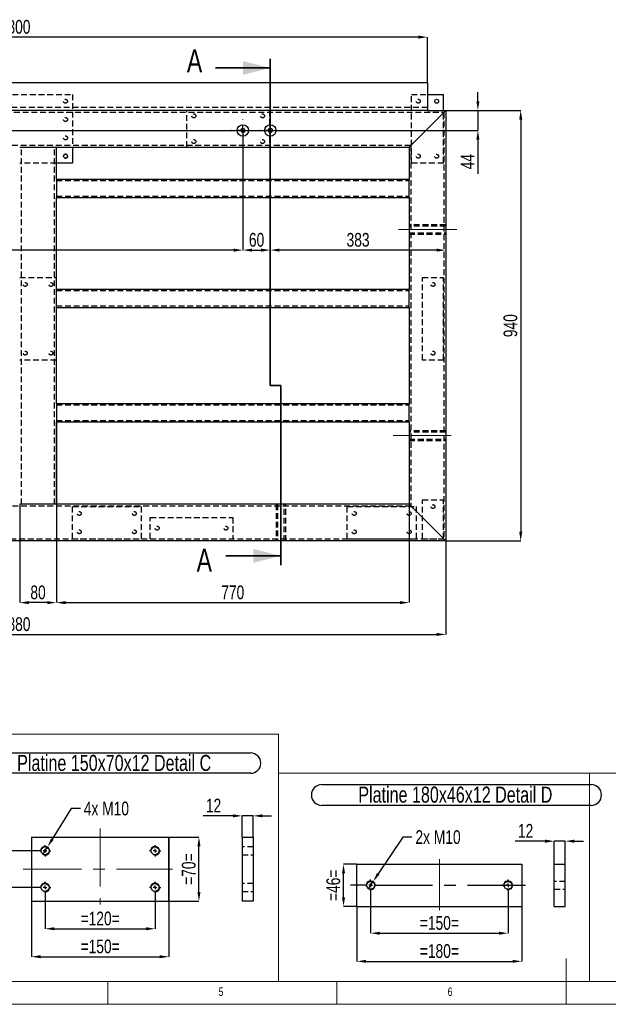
# Model space of a CAD drawing. Header units: millimetres. Extents: x 5 to 589, y 5 to 415.
# Tile 3 of 11: x 178 to 306, y 5 to 220. Entities that reach past the tile are written whole.
import ezdxf

# ---------------------------------------------------------------- set-up
doc = ezdxf.new("R2010")
doc.units = ezdxf.units.MM
doc.header["$PDSIZE"] = -1
doc.linetypes.add('CENTERX2', pattern=[20.32, 12.7, -2.54, 2.54, -2.54])
doc.linetypes.add('HIDDEN', pattern=[1.905, 1.27, -0.635])
for name, color, linetype in [('COTES', 1, 'Continuous'), ('NOTES', 6, 'Continuous'), ('TRAIT-FINS', 9, 'Continuous'), ('TRAIT-MIXTES', 3, 'CENTERX2'), ('TRAIT-TIRET', 2, 'HIDDEN')]:
    doc.layers.add(name, color=color, linetype=linetype)
doc.layers.add('TRAIT-FORT', color=4, linetype='Continuous', lineweight=25)
doc.styles.add('SLDTEXTSTYLE0', font='TXT', dxfattribs={"width": 0.75})
doc.dimstyles.new('SLDDIMSTYLE0', dxfattribs={"dimtxt": 3, "dimasz": 2, "dimexe": 0, "dimexo": 0.0625, "dimgap": 0.75, "dimtad": 1, "dimdec": 0, "dimlfac": 10, "dimrnd": 1e-09, "dimzin": 12, "dimdsep": 46, "dimtxsty": 'SLDTEXTSTYLE0', "dimsah": 1, "dimcen": 0.09, "dimadec": 0, "dimazin": 3, "dimtfac": 1, "dimtdec": 0, "dimtofl": 0, "dimtmove": 0, "dimatfit": 3, "dimfxl": 1, "dimfrac": 2, "dimtolj": 1, "dimtzin": 12, "dimarcsym": 0})
doc.dimstyles.new('SLDDIMSTYLE1', dxfattribs={"dimtxt": 3, "dimasz": 2, "dimexe": 0, "dimexo": 0.0625, "dimgap": 0.75, "dimtad": 1, "dimdec": 0, "dimlfac": 10, "dimrnd": 1e-09, "dimzin": 12, "dimdsep": 46, "dimtxsty": 'SLDTEXTSTYLE0', "dimsah": 1, "dimcen": 0.09, "dimadec": 0, "dimazin": 3, "dimtfac": 1, "dimtdec": 0, "dimtmove": 0, "dimatfit": 0, "dimfxl": 1, "dimfrac": 2, "dimtolj": 1, "dimtzin": 12, "dimarcsym": 0})
doc.dimstyles.new('SLDDIMSTYLE4', dxfattribs={"dimtxt": 3, "dimasz": 2, "dimexe": 0, "dimexo": 0.0625, "dimgap": 0.75, "dimtad": 1, "dimdec": 0, "dimlfac": 5, "dimrnd": 1e-09, "dimzin": 12, "dimdsep": 46, "dimtxsty": 'SLDTEXTSTYLE0', "dimsah": 1, "dimcen": 0.09, "dimadec": 0, "dimazin": 3, "dimtfac": 1, "dimtdec": 0, "dimtofl": 0, "dimtmove": 0, "dimatfit": 3, "dimfxl": 1, "dimfrac": 2, "dimtolj": 1, "dimtzin": 12, "dimarcsym": 0})
doc.dimstyles.new('SLDDIMSTYLE5', dxfattribs={"dimtxt": 3, "dimasz": 2, "dimexe": 0, "dimexo": 0.0625, "dimgap": 0.75, "dimtad": 1, "dimdec": 0, "dimlfac": 5, "dimrnd": 1e-09, "dimzin": 12, "dimdsep": 46, "dimtxsty": 'SLDTEXTSTYLE0', "dimsah": 1, "dimcen": 0.09, "dimadec": 0, "dimazin": 3, "dimtfac": 1, "dimtdec": 0, "dimtmove": 0, "dimatfit": 0, "dimfxl": 1, "dimfrac": 2, "dimtolj": 1, "dimtzin": 12, "dimarcsym": 0})
doc.dimstyles.new('SLDDIMSTYLE6', dxfattribs={"dimtxt": 3, "dimasz": 2, "dimexe": 0, "dimexo": 0.0625, "dimgap": 0.75, "dimtad": 0, "dimtih": 1, "dimtoh": 1, "dimdec": 0, "dimlfac": 5, "dimrnd": 1e-09, "dimzin": 12, "dimdsep": 46, "dimtxsty": 'SLDTEXTSTYLE0', "dimblk1": 'NONE', "dimsah": 1, "dimcen": 0, "dimadec": 0, "dimazin": 3, "dimtfac": 1, "dimtdec": 0, "dimtmove": 0, "dimatfit": 3, "dimldrblk": 'NONE', "dimfxl": 1, "dimfrac": 2, "dimtolj": 1, "dimtzin": 12, "dimarcsym": 0})

# ---------------------------------------------------------------- blocks, each defined once
blk = doc.blocks.new('_D')
at = {"layer": 'COTES', "color": 0, "lineweight": -2, "transparency": 16777216}
for p, q in [((270.82, 200.16), (287.11, 200.16)), ((287.11, 198.16), (287.11, 108.16)), ((270.82, 106.16), (287.11, 106.16))]:
    blk.add_line(p, q, dxfattribs=at)
at = {"layer": 'COTES', "color": 0, "transparency": 16777216}
for points in [[(286.78, 198.16), (287.44, 198.16), (287.11, 200.16)], [(286.78, 108.16), (287.44, 108.16), (287.11, 106.16)]]:
    blk.add_solid(points, dxfattribs=at)
at = {"layer": 'Defpoints', "color": 0, "transparency": 16777216}
for p in [(270.76, 200.16), (270.76, 106.16), (287.11, 106.16)]:
    blk.add_point(p, dxfattribs=at)
at = {"layer": 'COTES', "color": 0, "transparency": 16777216, "insert": (283.36, 153.16), "char_height": 3, "attachment_point": 2, "rotation": 90, "style": 'SLDTEXTSTYLE0'}
blk.add_mtext('\\A1;940', dxfattribs=at)
blk = doc.blocks.new('_D_1')
at = {"layer": 'COTES', "color": 0, "lineweight": -2, "transparency": 16777216}
for p, q in [((82.76, 106.1), (82.76, 85.75)), ((270.76, 106.1), (270.76, 85.75)), ((84.76, 85.75), (268.76, 85.75))]:
    blk.add_line(p, q, dxfattribs=at)
at = {"layer": 'COTES', "color": 0, "transparency": 16777216}
for points in [[(84.76, 86.09), (84.76, 85.42), (82.76, 85.75)], [(268.76, 86.09), (268.76, 85.42), (270.76, 85.75)]]:
    blk.add_solid(points, dxfattribs=at)
at = {"layer": 'Defpoints', "color": 0, "transparency": 16777216}
for p in [(82.76, 106.16), (270.76, 106.16), (270.76, 85.75)]:
    blk.add_point(p, dxfattribs=at)
at = {"layer": 'COTES', "color": 0, "transparency": 16777216, "insert": (176.76, 89.5), "char_height": 3, "attachment_point": 2, "style": 'SLDTEXTSTYLE0'}
blk.add_mtext('\\A1;1880', dxfattribs=at)
blk = doc.blocks.new('_D_4')
at = {"layer": 'COTES', "color": 0, "lineweight": -2, "transparency": 16777216}
for p, q in [((86.76, 206.23), (86.76, 216.16)), ((264.76, 216.16), (88.76, 216.16)), ((266.76, 206.23), (266.76, 216.16))]:
    blk.add_line(p, q, dxfattribs=at)
at = {"layer": 'COTES', "color": 0, "transparency": 16777216}
for points in [[(88.76, 216.5), (88.76, 215.83), (86.76, 216.16)], [(264.76, 216.5), (264.76, 215.83), (266.76, 216.16)]]:
    blk.add_solid(points, dxfattribs=at)
at = {"layer": 'Defpoints', "color": 0, "transparency": 16777216}
for p in [(86.76, 216.16), (86.76, 206.16), (266.76, 206.16)]:
    blk.add_point(p, dxfattribs=at)
at = {"layer": 'COTES', "color": 0, "transparency": 16777216, "insert": (176.76, 219.91), "char_height": 3, "attachment_point": 2, "style": 'SLDTEXTSTYLE0'}
blk.add_mtext('\\A1;1800', dxfattribs=at)
blk = doc.blocks.new('_D_6')
at = {"layer": 'COTES', "color": 0, "lineweight": -2, "transparency": 16777216}
for p, q in [((185.76, 132.1), (185.76, 92.69)), ((262.76, 132.1), (262.76, 92.69)), ((187.76, 92.69), (260.76, 92.69))]:
    blk.add_line(p, q, dxfattribs=at)
at = {"layer": 'COTES', "color": 0, "transparency": 16777216}
for points in [[(187.76, 93.03), (187.76, 92.36), (185.76, 92.69)], [(260.76, 93.03), (260.76, 92.36), (262.76, 92.69)]]:
    blk.add_solid(points, dxfattribs=at)
at = {"layer": 'Defpoints', "color": 0, "transparency": 16777216}
for p in [(185.76, 132.16), (262.76, 132.16), (262.76, 92.69)]:
    blk.add_point(p, dxfattribs=at)
at = {"layer": 'COTES', "color": 0, "transparency": 16777216, "insert": (224.26, 96.44), "char_height": 3, "attachment_point": 2, "style": 'SLDTEXTSTYLE0'}
blk.add_mtext('\\A1;770', dxfattribs=at)
blk = doc.blocks.new('_D_7')
at = {"layer": 'COTES', "color": 0, "lineweight": -2, "transparency": 16777216}
for p, q in [((177.76, 114.1), (177.76, 92.69)), ((185.76, 114.1), (185.76, 92.69)), ((183.76, 92.69), (179.76, 92.69))]:
    blk.add_line(p, q, dxfattribs=at)
at = {"layer": 'COTES', "color": 0, "transparency": 16777216}
for points in [[(179.76, 93.03), (179.76, 92.36), (177.76, 92.69)], [(183.76, 93.03), (183.76, 92.36), (185.76, 92.69)]]:
    blk.add_solid(points, dxfattribs=at)
at = {"layer": 'Defpoints', "color": 0, "transparency": 16777216}
for p in [(177.76, 114.16), (185.76, 114.16), (177.76, 92.69)]:
    blk.add_point(p, dxfattribs=at)
at = {"layer": 'COTES', "color": 0, "transparency": 16777216, "insert": (181.76, 96.44), "char_height": 3, "attachment_point": 2, "style": 'SLDTEXTSTYLE0'}
blk.add_mtext('\\A1;80', dxfattribs=at)
blk = doc.blocks.new('_D_10')
at = {"layer": 'COTES', "color": 0, "lineweight": -2, "transparency": 16777216}
for p, q in [((133.96, 195.73), (133.96, 169.66)), ((226.46, 195.73), (226.46, 169.66)), ((224.46, 169.66), (135.96, 169.66))]:
    blk.add_line(p, q, dxfattribs=at)
at = {"layer": 'COTES', "color": 0, "transparency": 16777216}
for points in [[(135.96, 169.99), (135.96, 169.32), (133.96, 169.66)], [(224.46, 169.99), (224.46, 169.32), (226.46, 169.66)]]:
    blk.add_solid(points, dxfattribs=at)
at = {"layer": 'Defpoints', "color": 0, "transparency": 16777216}
for p in [(133.96, 195.79), (226.46, 195.79), (133.96, 169.66)]:
    blk.add_point(p, dxfattribs=at)
at = {"layer": 'COTES', "color": 0, "transparency": 16777216, "insert": (169.22, 173.41), "char_height": 3, "attachment_point": 2, "style": 'SLDTEXTSTYLE0'}
blk.add_mtext('\\A1;925', dxfattribs=at)
blk = doc.blocks.new('_D_12')
at = {"layer": 'COTES', "color": 0, "lineweight": -2, "transparency": 16777216}
for p, q in [((226.46, 195.73), (226.46, 169.66)), ((232.46, 195.73), (232.46, 169.66)), ((228.46, 169.66), (230.46, 169.66))]:
    blk.add_line(p, q, dxfattribs=at)
at = {"layer": 'COTES', "color": 0, "transparency": 16777216}
for points in [[(228.46, 169.99), (228.46, 169.32), (226.46, 169.66)], [(230.46, 169.99), (230.46, 169.32), (232.46, 169.66)]]:
    blk.add_solid(points, dxfattribs=at)
at = {"layer": 'Defpoints', "color": 0, "transparency": 16777216}
for p in [(226.46, 195.79), (232.46, 195.79), (232.46, 169.66)]:
    blk.add_point(p, dxfattribs=at)
at = {"layer": 'COTES', "color": 0, "transparency": 16777216, "insert": (229.46, 173.41), "char_height": 3, "attachment_point": 2, "style": 'SLDTEXTSTYLE0'}
blk.add_mtext('\\A1;60', dxfattribs=at)
blk = doc.blocks.new('_D_13')
at = {"layer": 'COTES', "color": 0, "lineweight": -2, "transparency": 16777216}
for p, q in [((270.76, 200.1), (270.76, 169.66)), ((232.46, 195.73), (232.46, 169.66)), ((268.76, 169.66), (234.46, 169.66))]:
    blk.add_line(p, q, dxfattribs=at)
at = {"layer": 'COTES', "color": 0, "transparency": 16777216}
for points in [[(234.46, 169.99), (234.46, 169.32), (232.46, 169.66)], [(268.76, 169.99), (268.76, 169.32), (270.76, 169.66)]]:
    blk.add_solid(points, dxfattribs=at)
at = {"layer": 'Defpoints', "color": 0, "transparency": 16777216}
for p in [(270.76, 200.16), (232.46, 195.79), (232.46, 169.66)]:
    blk.add_point(p, dxfattribs=at)
at = {"layer": 'COTES', "color": 0, "transparency": 16777216, "insert": (251.61, 173.41), "char_height": 3, "attachment_point": 2, "style": 'SLDTEXTSTYLE0'}
blk.add_mtext('\\A1;383', dxfattribs=at)
blk = doc.blocks.new('_D_18')
at = {"layer": 'COTES', "color": 0, "lineweight": -2, "transparency": 16777216}
for p, q in [((277.76, 202.16), (277.76, 204.16)), ((266.82, 200.16), (277.76, 200.16)), ((277.76, 200.16), (277.76, 195.79)), ((128.02, 195.79), (277.76, 195.79)), ((277.76, 193.79), (277.76, 186.34))]:
    blk.add_line(p, q, dxfattribs=at)
at = {"layer": 'COTES', "color": 0, "transparency": 16777216}
for points in [[(277.43, 202.16), (278.1, 202.16), (277.76, 200.16)], [(277.43, 193.79), (278.1, 193.79), (277.76, 195.79)]]:
    blk.add_solid(points, dxfattribs=at)
at = {"layer": 'Defpoints', "color": 0, "transparency": 16777216}
for p in [(266.76, 200.16), (127.96, 195.79), (277.76, 195.79)]:
    blk.add_point(p, dxfattribs=at)
at = {"layer": 'COTES', "color": 0, "transparency": 16777216, "insert": (274.01, 188.97), "char_height": 3, "attachment_point": 2, "rotation": 90, "style": 'SLDTEXTSTYLE0'}
blk.add_mtext('\\A1;44', dxfattribs=at)
blk = doc.blocks.new('SW_CENTERMARKSYMBOL_2')
at = {"layer": 'TRAIT-MIXTES', "color": 0}
for p, q in [((0, 2.4), (0, 2.45)), ((-2.4, 0), (-2.45, 0)), ((0, 0), (-1.2, 0)), ((0, 0), (0, 1.2)), ((0, 0), (0, -1.2)), ((0, 0), (1.2, 0)), ((2.4, 0), (2.45, 0)), ((0, -2.4), (0, -2.45))]:
    blk.add_line(p, q, dxfattribs=at)
blk = doc.blocks.new('SW_CENTERMARKSYMBOL_3')
at = {"layer": 'TRAIT-MIXTES', "color": 0}
for p, q in [((0, 2.4), (0, 2.45)), ((-2.4, 0), (-2.45, 0)), ((0, 0), (-1.2, 0)), ((0, 0), (0, 1.2)), ((0, 0), (0, -1.2)), ((0, 0), (1.2, 0)), ((2.4, 0), (2.45, 0)), ((0, -2.4), (0, -2.45))]:
    blk.add_line(p, q, dxfattribs=at)
blk = doc.blocks.new('_D_25')
at = {"layer": 'COTES', "color": 0, "lineweight": -2, "transparency": 16777216}
for p, q in [((181.99, 38.51), (174.31, 38.51)), ((174.31, 36.51), (174.31, 32.51)), ((181.99, 30.51), (174.31, 30.51))]:
    blk.add_line(p, q, dxfattribs=at)
at = {"layer": 'COTES', "color": 0, "transparency": 16777216}
for points in [[(173.97, 36.51), (174.64, 36.51), (174.31, 38.51)], [(173.97, 32.51), (174.64, 32.51), (174.31, 30.51)]]:
    blk.add_solid(points, dxfattribs=at)
at = {"layer": 'Defpoints', "color": 0, "transparency": 16777216}
for p in [(182.06, 38.51), (174.31, 30.51), (182.06, 30.51)]:
    blk.add_point(p, dxfattribs=at)
at = {"layer": 'COTES', "color": 0, "transparency": 16777216, "insert": (170.56, 34.51), "char_height": 3, "attachment_point": 2, "rotation": 90, "style": 'SLDTEXTSTYLE0'}
blk.add_mtext('\\A1;=40=', dxfattribs=at)
blk = doc.blocks.new('_D_26')
at = {"layer": 'COTES', "color": 0, "lineweight": -2, "transparency": 16777216}
for p, q in [((210.37, 41.51), (216.88, 41.51)), ((216.88, 29.51), (216.88, 39.51)), ((210.37, 27.51), (216.88, 27.51))]:
    blk.add_line(p, q, dxfattribs=at)
at = {"layer": 'COTES', "color": 0, "transparency": 16777216}
for points in [[(216.55, 39.51), (217.22, 39.51), (216.88, 41.51)], [(216.55, 29.51), (217.22, 29.51), (216.88, 27.51)]]:
    blk.add_solid(points, dxfattribs=at)
at = {"layer": 'Defpoints', "color": 0, "transparency": 16777216}
for p in [(210.31, 41.51), (216.88, 41.51), (210.31, 27.51)]:
    blk.add_point(p, dxfattribs=at)
at = {"layer": 'COTES', "color": 0, "transparency": 16777216, "insert": (213.13, 34.51), "char_height": 3, "attachment_point": 2, "rotation": 90, "style": 'SLDTEXTSTYLE0'}
blk.add_mtext('\\A1;=70=', dxfattribs=at)
blk = doc.blocks.new('_D_27')
at = {"layer": 'COTES', "color": 0, "lineweight": -2, "transparency": 16777216}
for p, q in [((183.31, 29.19), (183.31, 21.49)), ((207.31, 29.19), (207.31, 21.49)), ((185.31, 21.49), (205.31, 21.49))]:
    blk.add_line(p, q, dxfattribs=at)
at = {"layer": 'COTES', "color": 0, "transparency": 16777216}
for points in [[(185.31, 21.83), (185.31, 21.16), (183.31, 21.49)], [(205.31, 21.83), (205.31, 21.16), (207.31, 21.49)]]:
    blk.add_solid(points, dxfattribs=at)
at = {"layer": 'Defpoints', "color": 0, "transparency": 16777216}
for p in [(183.31, 29.26), (207.31, 29.26), (207.31, 21.49)]:
    blk.add_point(p, dxfattribs=at)
at = {"layer": 'COTES', "color": 0, "transparency": 16777216, "insert": (195.31, 25.24), "char_height": 3, "attachment_point": 2, "style": 'SLDTEXTSTYLE0'}
blk.add_mtext('\\A1;=120=', dxfattribs=at)
blk = doc.blocks.new('_D_28')
at = {"layer": 'COTES', "color": 0, "lineweight": -2, "transparency": 16777216}
for p, q in [((180.31, 41.44), (180.31, 15.39)), ((210.31, 41.44), (210.31, 15.39)), ((182.31, 15.39), (208.31, 15.39))]:
    blk.add_line(p, q, dxfattribs=at)
at = {"layer": 'COTES', "color": 0, "transparency": 16777216}
for points in [[(182.31, 15.72), (182.31, 15.05), (180.31, 15.39)], [(208.31, 15.72), (208.31, 15.05), (210.31, 15.39)]]:
    blk.add_solid(points, dxfattribs=at)
at = {"layer": 'Defpoints', "color": 0, "transparency": 16777216}
for p in [(180.31, 41.51), (210.31, 41.51), (210.31, 15.39)]:
    blk.add_point(p, dxfattribs=at)
at = {"layer": 'COTES', "color": 0, "transparency": 16777216, "insert": (195.31, 19.14), "char_height": 3, "attachment_point": 2, "style": 'SLDTEXTSTYLE0'}
blk.add_mtext('\\A1;=150=', dxfattribs=at)
blk = doc.blocks.new('_D_29')
at = {"layer": 'COTES', "color": 0, "lineweight": -2, "transparency": 16777216}
for p, q in [((189, 47.75), (184.88, 41.06)), ((191, 47.75), (189, 47.75)), ((182.78, 37.65), (183.83, 39.36))]:
    blk.add_line(p, q, dxfattribs=at)
at = {"layer": 'COTES', "color": 0, "transparency": 16777216}
blk.add_solid([(184.59, 41.24), (185.16, 40.89), (183.83, 39.36)], dxfattribs=at)
at = {"layer": 'Defpoints', "color": 0, "transparency": 16777216}
for p in [(183.83, 39.36), (182.78, 37.65)]:
    blk.add_point(p, dxfattribs=at)
at = {"layer": 'COTES', "color": 0, "transparency": 16777216, "insert": (191.75, 49.25), "char_height": 3, "attachment_point": 1, "style": 'SLDTEXTSTYLE0'}
blk.add_mtext('\\A1;4x M10', dxfattribs=at)
blk = doc.blocks.new('_None')
blk = doc.blocks.new('SW_NOTE_30')
at = {"layer": 'NOTES', "color": 0}
for p, q in [((-0.04, 4.94), (59.15, 4.94)), ((59.15, 0.49), (-0.04, 0.49))]:
    blk.add_line(p, q, dxfattribs=at)
for centre, start, end in [((-0.04, 2.72), 90, 270), ((59.15, 2.72), 270, 90)]:
    blk.add_arc(centre, 2.22, start, end, dxfattribs=at)
at = {"layer": 'NOTES', "color": 0, "insert": (29.37, 4.51), "char_height": 3.5, "attachment_point": 2, "style": 'SLDTEXTSTYLE0'}
blk.add_mtext('Platine 150x70x12 Detail C', dxfattribs=at)
blk = doc.blocks.new('SW_CENTERMARKSYMBOL_14')
at = {"layer": 'TRAIT-MIXTES', "color": 0}
for p, q in [((-0.8, 0), (-1.25, 0)), ((0, 0), (-0.4, 0)), ((0, 0.8), (0, 1.25)), ((0, 0), (0, 0.4)), ((0, 0), (0, -0.4)), ((0, 0), (0.4, 0)), ((0.8, 0), (1.25, 0)), ((0, -0.8), (0, -1.25))]:
    blk.add_line(p, q, dxfattribs=at)
blk = doc.blocks.new('SW_CENTERMARKSYMBOL_15')
at = {"layer": 'TRAIT-MIXTES', "color": 0}
for p, q in [((-0.8, 0), (-1.25, 0)), ((0, 0), (-0.4, 0)), ((0, 0.8), (0, 1.25)), ((0, 0), (0, 0.4)), ((0, 0), (0, -0.4)), ((0, 0), (0.4, 0)), ((0.8, 0), (1.25, 0)), ((0, -0.8), (0, -1.25))]:
    blk.add_line(p, q, dxfattribs=at)
blk = doc.blocks.new('SW_CENTERMARKSYMBOL_16')
at = {"layer": 'TRAIT-MIXTES', "color": 0}
for p, q in [((-0.8, 0), (-1.25, 0)), ((0, 0), (-0.4, 0)), ((0, 0.8), (0, 1.25)), ((0, 0), (0, 0.4)), ((0, 0), (0, -0.4)), ((0, 0), (0.4, 0)), ((0.8, 0), (1.25, 0)), ((0, -0.8), (0, -1.25))]:
    blk.add_line(p, q, dxfattribs=at)
blk = doc.blocks.new('SW_CENTERMARKSYMBOL_17')
at = {"layer": 'TRAIT-MIXTES', "color": 0}
for p, q in [((-0.8, 0), (-1.25, 0)), ((0, 0), (-0.4, 0)), ((0, 0.8), (0, 1.25)), ((0, 0), (0, 0.4)), ((0, 0), (0, -0.4)), ((0, 0), (0.4, 0)), ((0.8, 0), (1.25, 0)), ((0, -0.8), (0, -1.25))]:
    blk.add_line(p, q, dxfattribs=at)
blk = doc.blocks.new('_D_30')
at = {"layer": 'COTES', "color": 0, "lineweight": -2, "transparency": 16777216}
for p, q in [((254.35, 29.68), (254.35, 20.52)), ((284.35, 29.68), (284.35, 20.52)), ((256.35, 20.52), (282.35, 20.52))]:
    blk.add_line(p, q, dxfattribs=at)
at = {"layer": 'COTES', "color": 0, "transparency": 16777216}
for points in [[(256.35, 20.85), (256.35, 20.18), (254.35, 20.52)], [(282.35, 20.85), (282.35, 20.18), (284.35, 20.52)]]:
    blk.add_solid(points, dxfattribs=at)
at = {"layer": 'Defpoints', "color": 0, "transparency": 16777216}
for p in [(254.35, 29.74), (284.35, 29.74), (284.35, 20.52)]:
    blk.add_point(p, dxfattribs=at)
at = {"layer": 'COTES', "color": 0, "transparency": 16777216, "insert": (269.35, 24.27), "char_height": 3, "attachment_point": 2, "style": 'SLDTEXTSTYLE0'}
blk.add_mtext('\\A1;=150=', dxfattribs=at)
blk = doc.blocks.new('_D_31')
at = {"layer": 'COTES', "color": 0, "lineweight": -2, "transparency": 16777216}
for p, q in [((251.29, 35.59), (248.44, 35.59)), ((248.44, 28.39), (248.44, 33.59)), ((251.29, 26.39), (248.44, 26.39))]:
    blk.add_line(p, q, dxfattribs=at)
at = {"layer": 'COTES', "color": 0, "transparency": 16777216}
for points in [[(248.1, 33.59), (248.77, 33.59), (248.44, 35.59)], [(248.1, 28.39), (248.77, 28.39), (248.44, 26.39)]]:
    blk.add_solid(points, dxfattribs=at)
at = {"layer": 'Defpoints', "color": 0, "transparency": 16777216}
for p in [(248.44, 35.59), (251.35, 35.59), (251.35, 26.39)]:
    blk.add_point(p, dxfattribs=at)
at = {"layer": 'COTES', "color": 0, "transparency": 16777216, "insert": (244.69, 30.99), "char_height": 3, "attachment_point": 2, "rotation": 90, "style": 'SLDTEXTSTYLE0'}
blk.add_mtext('\\A1;=46=', dxfattribs=at)
blk = doc.blocks.new('_D_32')
at = {"layer": 'COTES', "color": 0, "lineweight": -2, "transparency": 16777216}
for p, q in [((251.35, 26.33), (251.35, 14.38)), ((287.35, 26.33), (287.35, 14.38)), ((253.35, 14.38), (285.35, 14.38))]:
    blk.add_line(p, q, dxfattribs=at)
at = {"layer": 'COTES', "color": 0, "transparency": 16777216}
for points in [[(253.35, 14.71), (253.35, 14.05), (251.35, 14.38)], [(285.35, 14.71), (285.35, 14.05), (287.35, 14.38)]]:
    blk.add_solid(points, dxfattribs=at)
at = {"layer": 'Defpoints', "color": 0, "transparency": 16777216}
for p in [(251.35, 26.39), (287.35, 26.39), (287.35, 14.38)]:
    blk.add_point(p, dxfattribs=at)
at = {"layer": 'COTES', "color": 0, "transparency": 16777216, "insert": (269.35, 18.13), "char_height": 3, "attachment_point": 2, "style": 'SLDTEXTSTYLE0'}
blk.add_mtext('\\A1;=180=', dxfattribs=at)
blk = doc.blocks.new('_D_33')
at = {"layer": 'COTES', "color": 0, "lineweight": -2, "transparency": 16777216}
for p, q in [((261.38, 41.51), (256.02, 33.48)), ((263.38, 41.51), (261.38, 41.51)), ((253.79, 30.16), (254.9, 31.82))]:
    blk.add_line(p, q, dxfattribs=at)
at = {"layer": 'COTES', "color": 0, "transparency": 16777216}
blk.add_solid([(255.74, 33.67), (256.29, 33.3), (254.9, 31.82)], dxfattribs=at)
at = {"layer": 'Defpoints', "color": 0, "transparency": 16777216}
for p in [(253.79, 30.16), (254.9, 31.82)]:
    blk.add_point(p, dxfattribs=at)
at = {"layer": 'COTES', "color": 0, "transparency": 16777216, "insert": (264.13, 43.01), "char_height": 3, "attachment_point": 1, "style": 'SLDTEXTSTYLE0'}
blk.add_mtext('\\A1;2x M10', dxfattribs=at)
blk = doc.blocks.new('SW_NOTE_31')
at = {"layer": 'NOTES', "color": 0}
for p, q in [((-0.01, 4.95), (58.78, 4.95)), ((58.78, 0.41), (-0.01, 0.41))]:
    blk.add_line(p, q, dxfattribs=at)
for centre, start, end in [((-0.01, 2.68), 90, 270), ((58.78, 2.68), 270, 90)]:
    blk.add_arc(centre, 2.27, start, end, dxfattribs=at)
at = {"layer": 'NOTES', "color": 0, "insert": (29.15, 4.51), "char_height": 3.5, "attachment_point": 2, "style": 'SLDTEXTSTYLE0'}
blk.add_mtext('Platine 180x46x12 Detail D', dxfattribs=at)
blk = doc.blocks.new('SW_CENTERMARKSYMBOL_18')
at = {"layer": 'TRAIT-MIXTES', "color": 0}
for p, q in [((-0.8, 0), (-1.25, 0)), ((0, 0), (-0.4, 0)), ((0, 0.8), (0, 1.25)), ((0, 0), (0, 0.4)), ((0, 0), (0, -0.4)), ((0, 0), (0.4, 0)), ((0.8, 0), (1.25, 0)), ((0, -0.8), (0, -1.25))]:
    blk.add_line(p, q, dxfattribs=at)
blk = doc.blocks.new('SW_CENTERMARKSYMBOL_19')
at = {"layer": 'TRAIT-MIXTES', "color": 0}
for p, q in [((-0.8, 0), (-4.38, 0)), ((0, 0), (-0.4, 0)), ((0, 0.8), (0, 1.25)), ((0, 0), (0, 0.4)), ((0, 0), (0, -0.4)), ((0, 0), (0.4, 0)), ((0.8, 0), (36.12, 0)), ((0, -0.8), (0, -1.25))]:
    blk.add_line(p, q, dxfattribs=at)
blk = doc.blocks.new('_D_45')
at = {"layer": 'COTES', "color": 0, "lineweight": -2, "transparency": 16777216}
for p, q in [((224.33, 46.14), (217.81, 46.14)), ((226.33, 41.57), (226.33, 46.14)), ((228.73, 46.14), (226.33, 46.14)), ((228.73, 41.57), (228.73, 46.14)), ((230.73, 46.14), (232.73, 46.14))]:
    blk.add_line(p, q, dxfattribs=at)
at = {"layer": 'COTES', "color": 0, "transparency": 16777216}
for points in [[(224.33, 46.48), (224.33, 45.81), (226.33, 46.14)], [(230.73, 46.48), (230.73, 45.81), (228.73, 46.14)]]:
    blk.add_solid(points, dxfattribs=at)
at = {"layer": 'Defpoints', "color": 0, "transparency": 16777216}
for p in [(228.73, 46.14), (226.33, 41.51), (228.73, 41.51)]:
    blk.add_point(p, dxfattribs=at)
at = {"layer": 'COTES', "color": 0, "transparency": 16777216, "insert": (220.06, 49.89), "char_height": 3, "attachment_point": 2, "style": 'SLDTEXTSTYLE0'}
blk.add_mtext('\\A1;12', dxfattribs=at)
blk = doc.blocks.new('_D_46')
at = {"layer": 'COTES', "color": 0, "lineweight": -2, "transparency": 16777216}
for p, q in [((292.42, 40.62), (285.92, 40.62)), ((294.42, 35.65), (294.42, 40.62)), ((296.82, 40.62), (294.42, 40.62)), ((296.82, 35.65), (296.82, 40.62)), ((298.82, 40.62), (300.82, 40.62))]:
    blk.add_line(p, q, dxfattribs=at)
at = {"layer": 'COTES', "color": 0, "transparency": 16777216}
for points in [[(292.42, 40.95), (292.42, 40.28), (294.42, 40.62)], [(298.82, 40.95), (298.82, 40.28), (296.82, 40.62)]]:
    blk.add_solid(points, dxfattribs=at)
at = {"layer": 'Defpoints', "color": 0, "transparency": 16777216}
for p in [(296.82, 40.62), (294.42, 35.59), (296.82, 35.59)]:
    blk.add_point(p, dxfattribs=at)
at = {"layer": 'COTES', "color": 0, "transparency": 16777216, "insert": (288.17, 44.37), "char_height": 3, "attachment_point": 2, "style": 'SLDTEXTSTYLE0'}
blk.add_mtext('\\A1;12', dxfattribs=at)

msp = doc.modelspace()

# ---------------------------------------------------------------- linework, layer by layer
at = {"lineweight": 35}
for p, q in [((232.46, 211.43), (232.46, 140.11)), ((220.46, 209.43), (232.46, 209.43)), ((234.76, 140.11), (232.46, 140.11)), ((234.76, 100.9), (234.76, 140.11)), ((222.76, 102.9), (234.76, 102.9))]:
    msp.add_line(p, q, dxfattribs=at)
at = {"lineweight": 18}
for p, q in [((164.44, 64.01), (234.27, 64.01)), ((234.27, 10), (234.27, 64.01)), ((234.27, 10), (234.27, 55.49)), ((234.27, 55.49), (370, 55.49)), ((302.13, 10), (302.13, 55.49)), ((302.13, 10), (302.13, 55.49)), ((297, 5), (297, 15)), ((10, 10), (584, 10)), ((164.44, 10), (234.27, 10)), ((197, 10), (197, 5)), ((234.27, 10), (302.13, 10)), ((247, 5), (247, 10)), ((302.13, 10), (370, 10)), ((5, 5), (589, 5))]:
    msp.add_line(p, q, dxfattribs=at)
at = {"lineweight": 35}
for points in [[(232.46, 209.43), (226.46, 210.93), (226.46, 207.93)], [(234.76, 102.9), (228.76, 104.4), (228.76, 101.4)]]:
    msp.add_solid(points, dxfattribs=at)
at = {"layer": 'TRAIT-FINS', "lineweight": 18}
for centre, radius in [((226.46, 195.79), 0.5), ((232.46, 195.79), 0.5), ((187.76, 190.16), 0.5), ((183.31, 38.51), 1), ((207.31, 38.51), 1), ((183.31, 30.51), 1), ((207.31, 30.51), 1), ((254.35, 30.99), 1), ((284.35, 30.99), 1)]:
    msp.add_arc(centre, radius, 255, 195, dxfattribs=at)
at = {"layer": 'TRAIT-FORT', "lineweight": 25}
for p, q in [((266.76, 206.16), (86.76, 206.16)), ((266.76, 206.16), (266.76, 200.16)), ((266.76, 203.66), (270.26, 203.66)), ((270.26, 200.16), (270.26, 203.66)), ((266.76, 200.16), (86.76, 200.16)), ((266.76, 200.16), (270.76, 200.16)), ((270.76, 200.16), (270.76, 106.16)), ((263.56, 192.96), (269.96, 199.36)), ((177.76, 192.16), (178.56, 192.16)), ((178.56, 192.16), (184.96, 192.16)), ((184.96, 192.16), (185.76, 192.16)), ((185.76, 185.16), (185.76, 192.16)), ((185.76, 192.16), (262.76, 192.16)), ((189.26, 192.16), (189.26, 188.66)), ((262.76, 192.16), (262.76, 185.16)), ((189.26, 188.66), (185.76, 188.66)), ((185.76, 185.16), (262.76, 185.16)), ((185.76, 185.16), (185.76, 184.56)), ((262.76, 184.56), (262.76, 185.16)), ((185.76, 184.56), (185.76, 181.76)), ((262.76, 181.76), (262.76, 184.56)), ((185.76, 181.76), (185.76, 181.16)), ((185.76, 161.16), (185.76, 181.16)), ((185.76, 181.16), (262.76, 181.16)), ((262.76, 181.16), (262.76, 181.76)), ((262.76, 181.16), (262.76, 161.16)), ((185.76, 160.56), (185.76, 161.16)), ((185.76, 161.16), (262.76, 161.16)), ((185.76, 157.76), (185.76, 160.56)), ((262.76, 160.56), (262.76, 161.16)), ((262.76, 157.76), (262.76, 160.56)), ((185.76, 157.16), (185.76, 157.76)), ((185.76, 136.16), (185.76, 157.16)), ((185.76, 157.16), (262.76, 157.16)), ((262.76, 157.16), (262.76, 157.76)), ((262.76, 157.16), (262.76, 136.16)), ((185.76, 136.16), (262.76, 136.16)), ((185.76, 136.16), (185.76, 135.56)), ((185.76, 135.56), (185.76, 132.76)), ((262.76, 135.56), (262.76, 136.16)), ((262.76, 132.76), (262.76, 135.56)), ((185.76, 132.76), (185.76, 132.16)), ((185.76, 114.16), (185.76, 132.16)), ((185.76, 132.16), (262.76, 132.16)), ((262.76, 132.16), (262.76, 132.76)), ((262.76, 132.16), (262.76, 114.16)), ((178.56, 114.16), (177.76, 114.16)), ((184.96, 114.16), (178.56, 114.16)), ((185.76, 114.16), (184.96, 114.16)), ((262.76, 114.16), (185.76, 114.16)), ((269.96, 106.96), (263.56, 113.36)), ((270.76, 106.16), (82.76, 106.16)), ((180.31, 41.51), (180.31, 27.51)), ((180.31, 41.51), (210.31, 41.51)), ((210.31, 27.51), (210.31, 41.51)), ((226.33, 41.51), (228.73, 41.51)), ((226.33, 41.51), (226.33, 27.51)), ((228.73, 41.51), (228.73, 27.51)), ((251.35, 35.59), (287.35, 35.59)), ((251.35, 26.39), (251.35, 35.59)), ((287.35, 35.59), (287.35, 26.39)), ((294.42, 35.59), (296.82, 35.59)), ((294.42, 26.39), (294.42, 35.59)), ((296.82, 26.39), (296.82, 35.59)), ((180.31, 27.51), (210.31, 27.51)), ((228.73, 27.51), (226.33, 27.51)), ((251.35, 26.39), (287.35, 26.39)), ((294.42, 26.39), (296.82, 26.39))]:
    msp.add_line(p, q, dxfattribs=at)
at = {"layer": 'TRAIT-FORT', "lineweight": 25, "flags": 128}
for points in [[(269.96, 199.36), (270.1, 199.5), (270.23, 199.64), (270.36, 199.76), (270.47, 199.88), (270.57, 199.98), (270.65, 200.06), (270.71, 200.11), (270.75, 200.15), (270.76, 200.16)], [(270.76, 200.16), (270.74, 200.15), (270.7, 200.1), (270.62, 200.03), (270.52, 199.93), (270.4, 199.81), (270.26, 199.67), (270.11, 199.52), (269.96, 199.36)], [(263.56, 192.96), (263.4, 192.81), (263.25, 192.66), (263.11, 192.52), (262.99, 192.4), (262.89, 192.3), (262.82, 192.22), (262.77, 192.18), (262.76, 192.16)], [(263.56, 113.36), (263.42, 113.5), (263.28, 113.64), (263.16, 113.76), (263.04, 113.88), (262.95, 113.98), (262.87, 114.06), (262.81, 114.11), (262.77, 114.15), (262.76, 114.16)], [(262.76, 114.16), (262.77, 114.15), (262.81, 114.11), (262.87, 114.06), (262.95, 113.98), (263.04, 113.88), (263.16, 113.76), (263.28, 113.64), (263.42, 113.5), (263.56, 113.36)], [(270.76, 106.16), (270.74, 106.18), (270.7, 106.22), (270.62, 106.3), (270.52, 106.4), (270.4, 106.52), (270.26, 106.66), (270.11, 106.81), (269.96, 106.96)], [(269.96, 106.96), (270.11, 106.81), (270.26, 106.66), (270.4, 106.52), (270.52, 106.4), (270.62, 106.3), (270.7, 106.22), (270.74, 106.18), (270.76, 106.16)]]:
    msp.add_lwpolyline(points, dxfattribs=at)
at = {"layer": 'TRAIT-FORT', "lineweight": 25}
for centre, radius in [((268.76, 202.16), 0.425), ((226.46, 195.79), 1.25), ((226.46, 195.79), 0.425), ((232.46, 195.79), 1.25), ((232.46, 195.79), 0.425), ((187.76, 190.16), 0.425), ((183.31, 38.51), 0.85), ((207.31, 38.51), 0.85), ((183.31, 30.51), 0.85), ((207.31, 30.51), 0.85), ((254.35, 30.99), 0.85), ((284.35, 30.99), 0.85)]:
    msp.add_circle(centre, radius, dxfattribs=at)
msp.add_arc((568.79, -113.03), 432.2, 134.9284, 135.0784, dxfattribs=at)
at = {"layer": 'TRAIT-MIXTES', "lineweight": 18}
for p, q in [((260.44, 174.16), (273.65, 174.16)), ((259.24, 129.16), (274.34, 129.16)), ((195.31, 43.41), (195.31, 26.82)), ((269.35, 36.72), (269.35, 25.55)), ((178.54, 34.51), (211.12, 34.51))]:
    msp.add_line(p, q, dxfattribs=at)
at = {"layer": 'TRAIT-TIRET'}
for p, q in [((174.26, 203.66), (189.26, 203.66)), ((189.26, 203.66), (189.26, 192.16)), ((263.26, 188.66), (263.26, 203.66)), ((263.26, 203.66), (266.76, 203.66)), ((266.76, 200.76), (86.76, 200.76)), ((214.26, 192.16), (214.26, 200.16)), ((232.26, 200.16), (232.26, 192.16)), ((270.26, 188.66), (270.26, 200.16)), ((83.16, 199.76), (270.36, 199.76)), ((270.36, 199.76), (270.36, 106.56)), ((90.36, 192.56), (263.16, 192.56)), ((178.16, 114.16), (178.16, 192.16)), ((185.36, 114.16), (185.36, 192.16)), ((263.16, 192.56), (263.16, 113.76)), ((185.76, 188.66), (177.76, 188.66)), ((270.26, 188.66), (263.26, 188.66)), ((185.76, 184.86), (262.76, 184.86)), ((185.76, 181.46), (262.76, 181.46)), ((263.16, 175.21), (262.76, 175.21)), ((270.76, 175.21), (262.76, 175.21)), ((270.76, 174.91), (262.76, 174.91)), ((270.76, 175.21), (270.36, 175.21)), ((262.76, 173.41), (270.76, 173.41)), ((262.76, 173.11), (263.16, 173.11)), ((262.76, 173.11), (270.76, 173.11)), ((270.36, 173.11), (270.76, 173.11)), ((177.76, 163.66), (185.76, 163.66)), ((265.66, 145.66), (265.66, 163.66)), ((265.66, 163.66), (270.26, 163.66)), ((270.26, 145.66), (270.26, 163.66)), ((185.76, 160.86), (262.76, 160.86)), ((185.76, 157.46), (262.76, 157.46)), ((185.76, 145.66), (177.76, 145.66)), ((270.26, 145.66), (265.66, 145.66)), ((185.76, 135.86), (262.76, 135.86)), ((185.76, 132.46), (262.76, 132.46)), ((263.16, 130.21), (262.76, 130.21)), ((270.76, 130.21), (262.76, 130.21)), ((270.76, 129.91), (262.76, 129.91)), ((270.76, 130.21), (270.36, 130.21)), ((262.76, 128.41), (270.76, 128.41)), ((262.76, 128.11), (263.16, 128.11)), ((262.76, 128.11), (270.76, 128.11)), ((270.36, 128.11), (270.76, 128.11)), ((233.71, 114.16), (233.71, 113.76)), ((233.71, 114.16), (233.71, 106.16)), ((234.01, 114.16), (234.01, 106.16)), ((235.51, 106.16), (235.51, 114.16)), ((235.81, 113.76), (235.81, 114.16)), ((235.81, 106.16), (235.81, 114.16)), ((265.66, 106.66), (265.66, 115.16)), ((265.66, 115.16), (270.26, 115.16)), ((270.26, 106.66), (270.26, 115.16)), ((263.16, 113.76), (90.36, 113.76)), ((189.26, 113.66), (204.26, 113.66)), ((189.26, 106.66), (189.26, 113.66)), ((204.26, 113.66), (204.26, 106.66)), ((249.26, 113.66), (264.26, 113.66)), ((249.26, 106.66), (249.26, 113.66)), ((264.26, 113.66), (264.26, 106.66)), ((206.26, 106.66), (206.26, 111.26)), ((206.26, 111.26), (224.26, 111.26)), ((224.26, 111.26), (224.26, 106.66)), ((270.36, 106.56), (83.16, 106.56)), ((189.26, 106.66), (204.26, 106.66)), ((206.26, 106.66), (224.26, 106.66)), ((233.71, 106.56), (233.71, 106.16)), ((235.81, 106.16), (235.81, 106.56)), ((249.26, 106.66), (264.26, 106.66)), ((265.66, 106.66), (270.26, 106.66)), ((228.73, 39.36), (226.33, 39.36)), ((226.33, 37.66), (228.73, 37.66)), ((228.73, 31.36), (226.33, 31.36)), ((296.82, 31.84), (294.42, 31.84)), ((294.42, 30.14), (296.82, 30.14)), ((226.33, 29.66), (228.73, 29.66))]:
    msp.add_line(p, q, dxfattribs=at)
for centre in [(187.76, 202.16), (264.76, 202.16), (187.76, 198.16), (215.76, 198.96), (230.76, 198.96), (187.76, 194.16), (215.76, 193.36), (230.76, 193.36), (264.76, 190.16), (268.76, 190.16), (178.96, 162.16), (184.56, 162.16), (267.96, 162.16), (178.96, 147.16), (184.56, 147.16), (267.96, 147.16), (267.96, 113.66), (190.76, 112.16), (202.76, 112.16), (250.76, 112.16), (262.76, 112.16), (190.76, 108.16), (202.76, 108.16), (207.76, 108.96), (222.76, 108.96), (250.76, 108.16), (262.76, 108.16)]:
    msp.add_circle(centre, 0.425, dxfattribs=at)

# ---------------------------------------------------------------- block references
at = {"layer": 'NOTES'}
for name, p in [('SW_NOTE_30', (169.01, 54.94)), ('SW_NOTE_31', (243.69, 48.02))]:
    msp.add_blockref(name, p, dxfattribs=at)
at = {"layer": 'TRAIT-MIXTES'}
for name, p in [('SW_CENTERMARKSYMBOL_2', (226.46, 195.79)), ('SW_CENTERMARKSYMBOL_3', (232.46, 195.79)), ('SW_CENTERMARKSYMBOL_14', (183.31, 38.51)), ('SW_CENTERMARKSYMBOL_17', (207.31, 38.51)), ('SW_CENTERMARKSYMBOL_15', (183.31, 30.51)), ('SW_CENTERMARKSYMBOL_16', (207.31, 30.51)), ('SW_CENTERMARKSYMBOL_19', (254.35, 30.99)), ('SW_CENTERMARKSYMBOL_18', (284.35, 30.99))]:
    msp.add_blockref(name, p, dxfattribs=at)

# ---------------------------------------------------------------- texts
at = {"char_height": 5, "attachment_point": 1, "style": 'SLDTEXTSTYLE0'}
for insert in [(214.25, 213.48), (216.38, 104.46)]:
    msp.add_mtext('A', dxfattribs=dict(at, insert=insert))
at = {"layer": 'NOTES', "char_height": 1.85, "attachment_point": 1, "style": 'SLDTEXTSTYLE0'}
for s, insert in [('5', (221.17, 8.67)), ('6', (271.17, 8.67))]:
    msp.add_mtext(s, dxfattribs=dict(at, insert=insert))

# ---------------------------------------------------------------- dimensions: what is measured, and where the dimension line sits
at = {"layer": 'COTES'}
for base, p1, p2, dimstyle, picture, middle in [((86.76, 216.16), (266.76, 206.16), (86.76, 206.16), 'SLDDIMSTYLE0', '_D_4', (176.76, 216.16)), ((232.46, 169.66), (270.76, 200.16), (232.46, 195.79), 'SLDDIMSTYLE0', '_D_13', (251.61, 169.66)), ((133.96, 169.66), (226.46, 195.79), (133.96, 195.79), 'SLDDIMSTYLE0', '_D_10', (169.22, 169.66)), ((232.46, 169.66), (226.46, 195.79), (232.46, 195.79), 'SLDDIMSTYLE1', '_D_12', (229.46, 169.66)), ((262.76, 92.69), (185.76, 132.16), (262.76, 132.16), 'SLDDIMSTYLE0', '_D_6', (224.26, 92.69)), ((177.76, 92.69), (185.76, 114.16), (177.76, 114.16), 'SLDDIMSTYLE1', '_D_7', (181.76, 92.69)), ((270.76, 85.75), (82.76, 106.16), (270.76, 106.16), 'SLDDIMSTYLE0', '_D_1', (176.76, 85.75)), ((228.73, 46.14), (226.33, 41.51), (228.73, 41.51), 'SLDDIMSTYLE5', '_D_45', (220.06, 46.14)), ((296.82, 40.62), (294.42, 35.59), (296.82, 35.59), 'SLDDIMSTYLE5', '_D_46', (288.17, 40.62))]:
    dim = msp.add_linear_dim(base=base, p1=p1, p2=p2, dimstyle=dimstyle, dxfattribs=at)
    dim.commit()
    dim.dimension.update_dxf_attribs({"geometry": picture, "text_midpoint": middle, "dimtype": 160})
for base, p1, p2, dimstyle, picture, middle in [((277.76, 195.79), (266.76, 200.16), (127.96, 195.79), 'SLDDIMSTYLE1', '_D_18', (277.76, 188.97)), ((287.11, 106.16), (270.76, 200.16), (270.76, 106.16), 'SLDDIMSTYLE0', '_D', (287.11, 153.16))]:
    dim = msp.add_linear_dim(base=base, p1=p1, p2=p2, angle=90, dimstyle=dimstyle, dxfattribs=at)
    dim.commit()
    dim.dimension.update_dxf_attribs({"geometry": picture, "text_midpoint": middle, "dimtype": 160})
for p1, p2, text, picture, middle in [((182.78, 37.65), (183.83, 39.36), '4x M10', '_D_29', (197.56, 47.75)), ((253.79, 30.16), (254.9, 31.82), '2x M10', '_D_33', (269.94, 41.51))]:
    dim = msp.add_diameter_dim_2p(p1=p1, p2=p2, text=text, dimstyle='SLDDIMSTYLE6', override={"dimpost": '<>'}, dxfattribs=at)
    dim.commit()
    dim.dimension.update_dxf_attribs({"geometry": picture, "text_midpoint": middle, "dimtype": 163})
for base, p1, p2, picture, middle in [((210.31, 15.39), (180.31, 41.51), (210.31, 41.51), '_D_28', (195.31, 15.39)), ((207.31, 21.49), (183.31, 29.26), (207.31, 29.26), '_D_27', (195.31, 21.49)), ((284.35, 20.52), (254.35, 29.74), (284.35, 29.74), '_D_30', (269.35, 20.52)), ((287.35, 14.38), (251.35, 26.39), (287.35, 26.39), '_D_32', (269.35, 14.38))]:
    dim = msp.add_linear_dim(base=base, p1=p1, p2=p2, text='=<>=', dimstyle='SLDDIMSTYLE4', dxfattribs=at)
    dim.commit()
    dim.dimension.update_dxf_attribs({"geometry": picture, "text_midpoint": middle, "dimtype": 160})
for base, p1, p2, dimstyle, picture, middle in [((216.88, 41.51), (210.31, 27.51), (210.31, 41.51), 'SLDDIMSTYLE4', '_D_26', (216.88, 34.51)), ((174.31, 30.51), (182.06, 38.51), (182.06, 30.51), 'SLDDIMSTYLE5', '_D_25', (174.31, 34.51)), ((248.44, 35.59), (251.35, 26.39), (251.35, 35.59), 'SLDDIMSTYLE5', '_D_31', (248.44, 30.99))]:
    dim = msp.add_linear_dim(base=base, p1=p1, p2=p2, angle=90, text='=<>=', dimstyle=dimstyle, dxfattribs=at)
    dim.commit()
    dim.dimension.update_dxf_attribs({"geometry": picture, "text_midpoint": middle, "dimtype": 160})

doc.saveas('drawing.dxf')
